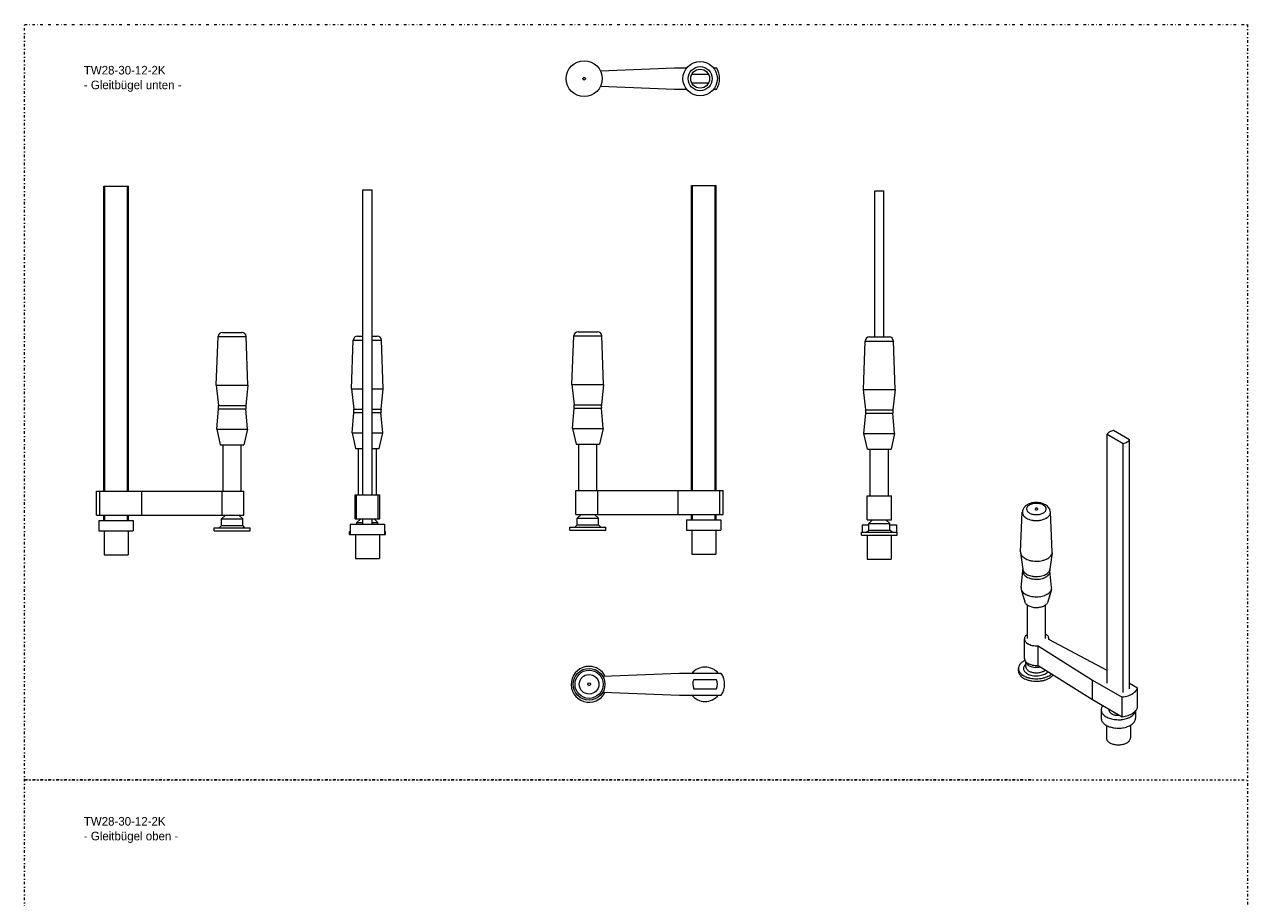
# Model space of a CAD drawing. Header units: millimetres. Extents: x -48 to 1376, y -71 to 1988.
# Tile 2 of 2: x -48 to 1376, y 971 to 1988. Entities that reach past the tile are written whole.
import ezdxf

# ---------------------------------------------------------------- set-up
doc = ezdxf.new("R2010")
doc.units = ezdxf.units.MM
doc.header["$MEASUREMENT"] = 0
doc.linetypes.add('DASHEDDOT', pattern=[9.2, 3, -3, 0.2, -3])
for name, color, linetype, true_color in [('Default', 7, 'Continuous', 0xffffff), ('sichtbar', 7, 'Continuous', 0xffffff), ('Tangente', 7, 'Continuous', 0xffffff)]:
    doc.layers.add(name, color=color, linetype=linetype, true_color=true_color)
doc.styles.add('VX Simplex Roman', font='txt', dxfattribs={"height": 0.2})

msp = doc.modelspace()

# ---------------------------------------------------------------- linework, layer by layer
at = {"layer": 'Default', "color": 7, "linetype": 'DASHEDDOT', "lineweight": 5, "true_color": 0xffffff}
for p, q in [((-48.2, 1987.6), (1375.6, 1987.6)), ((-48.2, -71.2), (-48.2, 1987.6)), ((1375.6, 1987.6), (1375.6, -71.2)), ((-48.2, 1108.3), (1375.6, 1108.3)), ((1123.7, 1108.3), (-48.2, 1108.3))]:
    msp.add_line(p, q, dxfattribs=at)
at = {"layer": 'sichtbar', "color": 1, "linetype": 'Continuous', "lineweight": 5, "true_color": 0xff0000}
for p, q in [((622.2, 1933.6), (708.7, 1937.2)), ((708.7, 1937.2), (723, 1937.2)), ((753.9, 1937.2), (757.3, 1937.2)), ((728.8, 1929.9), (748, 1929.9)), ((708.7, 1911.8), (622.2, 1915.4)), ((723, 1911.8), (708.7, 1911.8)), ((748, 1919.1), (728.8, 1919.1)), ((757.3, 1911.8), (753.9, 1911.8)), ((44.2, 1444.4), (44.2, 1799.4)), ((44.2, 1799.4), (45.3, 1799.4)), ((45.3, 1799.4), (71.8, 1799.4)), ((45.3, 1444.4), (45.3, 1799.4)), ((71.8, 1799.4), (72.9, 1799.4)), ((71.8, 1444.4), (71.8, 1799.4)), ((72.9, 1444.4), (72.9, 1799.4)), ((345.7, 1440.1), (345.7, 1795.1)), ((345.7, 1795.1), (356.4, 1795.1)), ((356.4, 1440.1), (356.4, 1795.1)), ((728.3, 1445.1), (728.3, 1800.1)), ((728.3, 1800.1), (729.3, 1800.1)), ((729.3, 1800.1), (755.8, 1800.1)), ((729.3, 1445.1), (729.3, 1800.1)), ((755.8, 1445.1), (755.8, 1800.1)), ((755.8, 1800.1), (756.9, 1800.1)), ((756.9, 1445.1), (756.9, 1800.1)), ((941.6, 1794.1), (952.3, 1794.1)), ((941.6, 1623.9), (941.6, 1794.1)), ((952.3, 1623.9), (952.3, 1794.1)), ((175.1, 1567.9), (177.2, 1624.4)), ((182.2, 1629.2), (193.5, 1629.2)), ((193.5, 1629.2), (204.9, 1629.2)), ((212, 1567.9), (209.9, 1624.4)), ((339.6, 1624.9), (345.7, 1624.9)), ((356.4, 1624.9), (362.4, 1624.9)), ((589.1, 1568.5), (591.2, 1625)), ((596.2, 1629.9), (618.9, 1629.9)), ((626, 1568.5), (623.9, 1625)), ((935.6, 1623.9), (958.3, 1623.9)), ((332.6, 1563.5), (334.6, 1620)), ((369.5, 1563.5), (367.4, 1620)), ((928.5, 1562.6), (930.6, 1619.1)), ((965.4, 1562.6), (963.3, 1619.1)), ((175.1, 1567.9), (177.7, 1544.2)), ((175.1, 1567.9), (193.5, 1567.9)), ((193.5, 1567.9), (212, 1567.9)), ((212, 1567.9), (209.4, 1544.2)), ((589.1, 1568.5), (591.7, 1544.8)), ((589.1, 1568.5), (626, 1568.5)), ((626, 1568.5), (623.4, 1544.8)), ((332.6, 1563.5), (335.2, 1539.8)), ((332.6, 1563.5), (345.7, 1563.5)), ((356.4, 1563.5), (369.5, 1563.5)), ((366.9, 1539.8), (369.5, 1563.5)), ((931.1, 1538.9), (928.5, 1562.6)), ((928.5, 1562.6), (965.4, 1562.6)), ((965.4, 1562.6), (962.8, 1538.9)), ((175.7, 1516.7), (177.7, 1540.3)), ((211.4, 1516.7), (209.4, 1540.3)), ((589.8, 1517.3), (591.8, 1540.9)), ((625.4, 1517.3), (623.4, 1540.9)), ((333.2, 1512.3), (335.2, 1535.9)), ((368.8, 1512.3), (366.8, 1535.9)), ((929.1, 1511.4), (931.1, 1535)), ((964.7, 1511.4), (962.7, 1535)), ((175.7, 1516.7), (179.8, 1498.5)), ((175.7, 1516.7), (193.5, 1516.7)), ((193.5, 1516.7), (211.4, 1516.7)), ((211.4, 1516.7), (207.2, 1498.5)), ((333.2, 1512.3), (337.3, 1494.2)), ((333.2, 1512.3), (345.7, 1512.3)), ((356.4, 1512.3), (368.8, 1512.3)), ((364.7, 1494.2), (368.8, 1512.3)), ((589.8, 1517.3), (593.9, 1499.2)), ((589.8, 1517.3), (625.4, 1517.3)), ((625.4, 1517.3), (621.3, 1499.2)), ((933.2, 1493.2), (929.1, 1511.4)), ((929.1, 1511.4), (964.7, 1511.4)), ((964.7, 1511.4), (960.6, 1493.2)), ((1212.1, 1510.7), (1230.9, 1499.9)), ((1212.1, 1220.9), (1212.1, 1510.7)), ((1238.4, 1504.3), (1219.7, 1515.1)), ((179.8, 1498.5), (193.5, 1498.5)), ((183, 1444.4), (183, 1498.5)), ((193.5, 1498.5), (207.2, 1498.5)), ((204.1, 1444.4), (204.1, 1498.5)), ((593.9, 1499.2), (621.3, 1499.2)), ((597, 1445.1), (597, 1499.2)), ((618.1, 1445.1), (618.1, 1499.2)), ((1230.9, 1210), (1230.9, 1499.9)), ((1238.4, 1214.4), (1238.4, 1504.3)), ((337.3, 1494.2), (345.7, 1494.2)), ((340.5, 1440.1), (340.5, 1494.2)), ((356.4, 1494.2), (364.7, 1494.2)), ((361.5, 1440.1), (361.5, 1494.2)), ((933.2, 1493.2), (960.6, 1493.2)), ((936.4, 1439.1), (936.4, 1493.2)), ((957.5, 1439.1), (957.5, 1493.2)), ((35.8, 1416.4), (35.8, 1444.4)), ((35.8, 1444.4), (39.7, 1444.4)), ((39.7, 1444.4), (88.3, 1444.4)), ((39.7, 1416.4), (39.7, 1444.4)), ((88.3, 1444.4), (181.9, 1444.4)), ((88.3, 1416.4), (88.3, 1444.4)), ((181.9, 1444.4), (207.3, 1444.4)), ((181.9, 1416.4), (181.9, 1444.4)), ((207.3, 1416.4), (207.3, 1444.4)), ((336.8, 1412.1), (336.8, 1440.1)), ((336.8, 1440.1), (338.3, 1440.1)), ((338.3, 1440.1), (363.7, 1440.1)), ((338.3, 1412.1), (338.3, 1440.1)), ((363.7, 1440.1), (365.3, 1440.1)), ((363.7, 1412.1), (363.7, 1440.1)), ((365.3, 1412.1), (365.3, 1440.1)), ((593.8, 1417.1), (593.8, 1445.1)), ((593.8, 1445.1), (619.2, 1445.1)), ((619.2, 1445.1), (712.8, 1445.1)), ((619.2, 1417.1), (619.2, 1445.1)), ((712.8, 1445.1), (761.4, 1445.1)), ((712.8, 1417.1), (712.8, 1445.1)), ((761.4, 1445.1), (765.3, 1445.1)), ((761.4, 1417.1), (761.4, 1445.1)), ((765.3, 1417.1), (765.3, 1445.1)), ((932.7, 1411.1), (932.7, 1439.1)), ((932.7, 1439.1), (961.2, 1439.1)), ((961.2, 1411.1), (961.2, 1439.1)), ((35.8, 1416.4), (39.7, 1416.4)), ((38.5, 1410.4), (78.5, 1410.4)), ((38.5, 1410.4), (38.5, 1398.4)), ((39.7, 1416.4), (88.3, 1416.4)), ((44.2, 1410.4), (44.2, 1416.4)), ((45.3, 1410.4), (45.3, 1416.4)), ((71.8, 1410.4), (71.8, 1416.4)), ((72.9, 1410.4), (72.9, 1416.4)), ((78.5, 1410.4), (78.5, 1398.4)), ((88.3, 1416.4), (181.9, 1416.4)), ((181.2, 1412.2), (185.8, 1416.4)), ((181.2, 1404.4), (181.2, 1412.2)), ((181.2, 1412.2), (193.5, 1412.2)), ((181.9, 1416.4), (207.3, 1416.4)), ((193.5, 1412.2), (205.9, 1412.2)), ((205.9, 1412.2), (201.3, 1416.4)), ((205.9, 1404.4), (205.9, 1412.2)), ((336.8, 1412.1), (338.3, 1412.1)), ((338.3, 1412.1), (363.7, 1412.1)), ((338.7, 1407.8), (343.3, 1412.1)), ((345.7, 1406.1), (345.7, 1412.1)), ((356.4, 1406.1), (356.4, 1412.1)), ((363.3, 1407.8), (358.7, 1412.1)), ((363.7, 1412.1), (365.3, 1412.1)), ((593.8, 1417.1), (619.2, 1417.1)), ((595.3, 1412.8), (599.8, 1417.1)), ((595.3, 1405.1), (595.3, 1412.8)), ((595.3, 1412.8), (619.9, 1412.8)), ((619.9, 1412.8), (615.3, 1417.1)), ((619.2, 1417.1), (712.8, 1417.1)), ((619.9, 1405.1), (619.9, 1412.8)), ((712.8, 1417.1), (761.4, 1417.1)), ((722.6, 1411.1), (722.6, 1399.1)), ((722.6, 1411.1), (762.6, 1411.1)), ((728.3, 1411.1), (728.3, 1417.1)), ((729.3, 1411.1), (729.3, 1417.1)), ((755.8, 1411.1), (755.8, 1417.1)), ((756.9, 1411.1), (756.9, 1417.1)), ((761.4, 1417.1), (765.3, 1417.1)), ((762.6, 1411.1), (762.6, 1399.1)), ((932.7, 1411.1), (961.2, 1411.1)), ((934.6, 1406.9), (939.2, 1411.1)), ((959.3, 1406.9), (954.7, 1411.1)), ((1111.3, 1373.8), (1113.4, 1420)), ((1148.3, 1373.8), (1146.2, 1420)), ((38.5, 1398.4), (78.5, 1398.4)), ((44.5, 1398.4), (44.5, 1370.4)), ((72.5, 1398.4), (72.5, 1370.4)), ((172.7, 1398.4), (172.7, 1401.9)), ((172.7, 1401.9), (193.5, 1401.9)), ((172.7, 1398.4), (193.5, 1398.4)), ((178.6, 1401.9), (181.2, 1404.4)), ((181.2, 1404.4), (193.5, 1404.4)), ((193.5, 1404.4), (205.9, 1404.4)), ((193.5, 1401.9), (214.4, 1401.9)), ((193.5, 1398.4), (214.4, 1398.4)), ((208.5, 1401.9), (205.9, 1404.4)), ((214.4, 1398.4), (214.4, 1401.9)), ((330.2, 1394.1), (330.2, 1397.6)), ((330.2, 1397.6), (331, 1397.6)), ((331, 1406.1), (331, 1394.1)), ((331, 1406.1), (351, 1406.1)), ((338.7, 1406.1), (338.7, 1407.8)), ((338.7, 1407.8), (345.7, 1407.8)), ((351, 1406.1), (371, 1406.1)), ((356.4, 1407.8), (363.3, 1407.8)), ((363.3, 1406.1), (363.3, 1407.8)), ((371, 1406.1), (371, 1394.1)), ((371, 1397.6), (371.9, 1397.6)), ((371.9, 1394.1), (371.9, 1397.6)), ((586.7, 1399.1), (586.7, 1402.6)), ((586.7, 1402.6), (628.4, 1402.6)), ((586.7, 1399.1), (628.4, 1399.1)), ((592.6, 1402.6), (595.3, 1405.1)), ((595.3, 1405.1), (619.9, 1405.1)), ((622.6, 1402.6), (619.9, 1405.1)), ((628.4, 1399.1), (628.4, 1402.6)), ((722.6, 1399.1), (762.6, 1399.1)), ((728.6, 1399.1), (728.6, 1371.1)), ((756.6, 1399.1), (756.6, 1371.1)), ((926.1, 1393.1), (926.1, 1396.6)), ((926.1, 1396.6), (967.8, 1396.6)), ((926.9, 1405.1), (926.9, 1396.6)), ((926.9, 1405.1), (934.6, 1405.1)), ((932, 1396.6), (934.6, 1399.1)), ((934.6, 1399.1), (934.6, 1406.9)), ((934.6, 1406.9), (959.3, 1406.9)), ((934.6, 1399.1), (959.3, 1399.1)), ((959.3, 1399.1), (959.3, 1406.9)), ((959.3, 1405.1), (966.9, 1405.1)), ((961.9, 1396.6), (959.3, 1399.1)), ((966.9, 1405.1), (966.9, 1396.6)), ((967.8, 1393.1), (967.8, 1396.6)), ((330.2, 1394.1), (331, 1394.1)), ((331, 1394.1), (351, 1394.1)), ((337, 1394.1), (337, 1366.1)), ((351, 1394.1), (371, 1394.1)), ((365, 1394.1), (365, 1366.1)), ((371, 1394.1), (371.9, 1394.1)), ((926.1, 1393.1), (967.8, 1393.1)), ((932.9, 1393.1), (932.9, 1365.1)), ((960.9, 1393.1), (960.9, 1365.1)), ((44.5, 1370.4), (72.5, 1370.4)), ((728.6, 1371.1), (756.6, 1371.1)), ((1111.4, 1372.7), (1114, 1353.5)), ((1148.2, 1372.7), (1145.6, 1353.5)), ((337, 1366.1), (351, 1366.1)), ((351, 1366.1), (365, 1366.1)), ((932.9, 1365.1), (960.9, 1365.1)), ((1112, 1332.4), (1114, 1351.6)), ((1147.6, 1332.4), (1145.6, 1351.6)), ((1112.2, 1330.1), (1116.3, 1315.7)), ((1147.4, 1330.1), (1143.3, 1315.7)), ((1119.3, 1272.8), (1119.3, 1311.9)), ((1140.3, 1272.8), (1140.3, 1311.9)), ((1115.9, 1249.7), (1115.9, 1272.6)), ((1212.1, 1235.6), (1144.3, 1271.6)), ((1144.4, 1271.6), (1144.4, 1272.6)), ((1131.8, 1264.4), (1195.2, 1224.6)), ((1131.8, 1241.6), (1131.8, 1264.4)), ((1117.5, 1240.1), (1117.5, 1245.9)), ((1131.8, 1241.6), (1195.2, 1201.8)), ((714.3, 1232.3), (625.2, 1228.6)), ((763, 1232.3), (714.3, 1232.3)), ((757.4, 1224.9), (730.8, 1224.9)), ((1109, 1235.2), (1109, 1238.1)), ((1195.2, 1224.6), (1229.6, 1204.8)), ((1195.2, 1201.8), (1195.2, 1224.6)), ((625.2, 1210.6), (714.3, 1206.9)), ((730.8, 1214.2), (757.4, 1214.2)), ((1247.6, 1215.1), (1238.4, 1220.4)), ((1247.6, 1192.3), (1247.6, 1215.1)), ((714.3, 1206.9), (763, 1206.9)), ((1195.2, 1201.8), (1229.6, 1181.9)), ((1229.6, 1181.9), (1229.6, 1204.8)), ((1205.3, 1189.9), (1205.3, 1180.1)), ((1245.3, 1188.5), (1245.3, 1180.1)), ((1211.3, 1171.8), (1211.3, 1157.2)), ((1239.3, 1171.8), (1239.3, 1157.2))]:
    msp.add_line(p, q, dxfattribs=at)
for centre, radius in [((603.4, 1924.5), 20.9), ((738.4, 1924.5), 20), ((738.4, 1924.5), 14), ((603.4, 1924.5), 1.61), ((738.4, 1924.5), 11), ((609.1, 1219.6), 18.5), ((609.1, 1219.6), 1.61)]:
    msp.add_circle(centre, radius, dxfattribs=at)
for centre, radius, start, end in [((738.4, 1924.5), 22.7, 326.0525, 33.9475), ((182.2, 1624.2), 5, 90, 177.8862), ((204.9, 1624.2), 5, 2.1138, 90), ((339.6, 1619.9), 5, 90, 177.8862), ((362.4, 1619.9), 5, 2.1138, 90), ((596.2, 1624.9), 5, 90, 177.8862), ((618.9, 1624.9), 5, 2.1138, 90), ((935.6, 1618.9), 5, 90, 177.8862), ((958.3, 1618.9), 5, 2.1138, 90), ((157.8, 1542), 20, 355.1503, 6.2922), ((229.3, 1542), 20, 173.7078, 184.8497), ((315.3, 1537.6), 20, 355.1503, 6.2922), ((386.8, 1537.6), 20, 173.7078, 184.8497), ((571.8, 1542.6), 20, 355.1503, 6.2922), ((643.3, 1542.6), 20, 173.7078, 184.8497), ((911.2, 1536.7), 20, 355.1503, 6.2922), ((982.7, 1536.7), 20, 173.7078, 184.8497), ((1218.4, 1506.1), 7.87, 130.8886, 143.7097), ((1221.1, 1503), 12, 120.5099, 130.8886), ((1222.5, 1500.7), 14.6, 111.4841, 120.5099), ((1224.4, 1495.7), 20, 103.7574, 111.4841), ((1226.1, 1519.3), 20, 283.7537, 291.48), ((1228.1, 1514.3), 14.6, 291.48, 300.5051), ((1229.4, 1512.1), 12, 300.5051, 310.8825), ((1232.1, 1508.9), 7.87, 310.8825, 323.7019), ((1123.2, 1419.2), 9.88, 144.0286, 154.5866), ((1124.6, 1418.3), 11.5, 134.2509, 144.0286), ((1125.8, 1417), 13.3, 118.5521, 134.2509), ((1128.7, 1411.6), 19.4, 105.5782, 118.5521), ((1129.6, 1408.5), 22.7, 94.7604, 105.5782), ((1129.8, 1406.3), 24.8, 84.4317, 94.7604), ((1128.8, 1423.6), 0.587, 134.292, 180), ((1129.5, 1422.9), 1.66, 107.5865, 134.292), ((1129.8, 1422.2), 2.41, 95.8578, 107.5865), ((1129.8, 1421.8), 2.81, 85.0018, 95.8578), ((1129.8, 1421.9), 2.63, 73.7367, 85.0018), ((1130.1, 1422.8), 1.77, 60.0002, 73.7367), ((1130.4, 1423.3), 1.17, 35.6574, 60.0002), ((1130.9, 1423.6), 0.557, 0, 35.6574), ((1129.9, 1407.8), 23.4, 73.1151, 84.4317), ((1131.6, 1413.4), 17.4, 60.0086, 73.1151), ((1133.1, 1416), 14.5, 48.4842, 60.0236), ((1135.4, 1418.5), 11.1, 35.2959, 48.4842), ((1136.3, 1419.2), 9.94, 19.4324, 35.2959), ((1122.3, 1419.6), 8.84, 165.8272, 177.3929), ((1122.8, 1419.4), 9.36, 154.5866, 165.8272), ((1128.8, 1423.6), 0.55, 180, 212.3831), ((1129.2, 1423.9), 1.05, 212.3831, 235.6791), ((1129.5, 1424.4), 1.66, 235.6791, 254.515), ((1129.8, 1425.5), 2.75, 254.515, 269.1399), ((1129.8, 1425.5), 2.79, 269.1399, 283.6306), ((1130, 1424.5), 1.78, 283.6306, 301.8124), ((1130.4, 1424), 1.12, 301.8124, 325.7329), ((1130.9, 1423.6), 0.554, 325.7329, 0), ((1137.3, 1419.6), 8.85, 2.6071, 19.4324), ((1117.5, 1373.6), 6.15, 177.4109, 182.5763), ((1117.6, 1373.6), 6.22, 182.5763, 187.7141), ((1117.8, 1373.6), 6.44, 187.7141, 202.8391), ((1119.5, 1374.3), 8.31, 202.8391, 216.1402), ((1120.9, 1375.3), 10.1, 216.1402, 228.2056), ((1124.2, 1379), 14.9, 228.2056, 238.1036), ((1135.2, 1379.3), 15.3, 300.9592, 310.8225), ((1138.5, 1375.5), 10.3, 310.8225, 322.8725), ((1140, 1374.4), 8.45, 322.8725, 336.5801), ((1141.8, 1373.6), 6.45, 336.5801, 352.2859), ((1142.1, 1373.6), 6.22, 352.2859, 357.4237), ((1142.1, 1373.6), 6.15, 357.4237, 2.5891), ((1106.1, 1352.4), 7.99, 0.8729, 7.7238), ((1125.8, 1381.7), 18.1, 238.1036, 247.144), ((1128.5, 1387.9), 24.9, 247.144, 254.8555), ((1129.3, 1391), 28.1, 254.8555, 262.5036), ((1129.8, 1394.8), 31.9, 262.5036, 269.6753), ((1129.8, 1394.9), 32, 269.6753, 276.4738), ((1130.2, 1391.7), 28.8, 276.4738, 283.6422), ((1130.9, 1388.8), 25.8, 283.6422, 291.6057), ((1133.5, 1382.2), 18.7, 291.6057, 300.9592), ((1153.5, 1352.4), 7.99, 172.2762, 179.1271), ((1106, 1352.4), 8.05, 354.05, 0.8729), ((1153.6, 1352.4), 8.05, 179.1271, 185.95), ((1117.9, 1331.7), 5.92, 174.0568, 184.9942), ((1118.2, 1331.8), 6.18, 184.9942, 195.6968), ((1118.7, 1331.9), 6.7, 195.6968, 208.9535), ((1120.6, 1333), 8.89, 208.9535, 220.4561), ((1122, 1334.1), 10.7, 220.4561, 231.5305), ((1125.1, 1338), 15.7, 231.5305, 240.6822), ((1126.6, 1340.7), 18.8, 240.6822, 249.1075), ((1133, 1340.9), 18.9, 290.6169, 298.9838), ((1134.5, 1338.2), 15.8, 298.9838, 308.1905), ((1137.6, 1334.2), 10.8, 308.1905, 319.3523), ((1139, 1333), 8.92, 319.3523, 330.934), ((1140.9, 1331.9), 6.7, 330.934, 344.3032), ((1141.4, 1331.8), 6.18, 344.3032, 355.0058), ((1141.7, 1331.7), 5.92, 355.0058, 5.9432), ((1121.2, 1317.1), 5.15, 195.6968, 209.0236), ((1122.7, 1317.9), 6.85, 209.0236, 220.5756), ((1123.8, 1318.8), 8.27, 220.5756, 231.7676), ((1126.2, 1321.9), 12.2, 231.7676, 240.9956), ((1128.8, 1346.6), 25, 249.1075, 256.4005), ((1127.3, 1323.9), 14.5, 240.9956, 248.9839), ((1129, 1328.2), 19.1, 248.9839, 255.9443), ((1129.5, 1349.2), 27.7, 256.4005, 263.3254), ((1129.8, 1352.3), 30.8, 263.3254, 269.895), ((1129.8, 1352.3), 30.8, 269.895, 276.457), ((1130.1, 1349.3), 27.9, 276.457, 283.3621), ((1130.4, 1328.9), 19.8, 282.3958, 289.6643), ((1130.8, 1346.7), 25.2, 283.3621, 290.6169), ((1132.1, 1324.4), 15, 289.6643, 298.0218), ((1133.2, 1322.2), 12.5, 298.0218, 307.2179), ((1135.6, 1319), 8.5, 307.2179, 318.3881), ((1136.8, 1318), 6.99, 318.3881, 330.365), ((1138.4, 1317.1), 5.17, 330.365, 344.3032), ((1129.5, 1330.2), 21.2, 255.9443, 262.9894), ((1129.8, 1332.7), 23.7, 262.9894, 269.651), ((1129.8, 1332.8), 23.8, 269.651, 275.8825), ((1130, 1330.8), 21.7, 275.8825, 282.3958), ((1120.7, 1272.6), 4.75, 163.8255, 180), ((1120.7, 1272.6), 4.75, 180, 197.6696), ((1121.6, 1272.3), 5.78, 149.1703, 163.8255), ((1121.8, 1273), 5.99, 197.6696, 213.4015), ((1122.7, 1271.7), 6.96, 135.3366, 149.1703), ((1123, 1273.7), 7.39, 213.4015, 227.5297), ((1125.3, 1269.1), 10.6, 124.1467, 135.3366), ((1125.8, 1276.8), 11.6, 227.5297, 238.8068), ((1134.3, 1268.2), 11.7, 47.8488, 59.3168), ((1137.2, 1271.4), 7.41, 33.4041, 47.8488), ((1138.4, 1272.2), 5.99, 17.6711, 33.4041), ((1139.6, 1272.6), 4.75, 0, 17.6711), ((1139.6, 1272.6), 4.74, 354.1358, 0), ((1139.5, 1272.6), 4.87, 348.3521, 354.1358), ((1127.3, 1279.3), 14.4, 238.8068, 248.9018), ((1129.4, 1284.7), 20.3, 248.9018, 257.4112), ((1130, 1287.2), 22.8, 257.4112, 265.8193), ((1130.1, 1289.1), 24.8, 265.8193, 273.8889), ((609.1, 1219.6), 20.9, 90, 334.1255), ((609.1, 1219.6), 20.9, 25.8745, 90), ((744.1, 1219.6), 20, 39.42, 140.58), ((1115.9, 1238.1), 6.95, 169.8363, 180), ((1116.5, 1238), 7.54, 160.0779, 169.8363), ((1117.1, 1237.8), 8.16, 150.8302, 160.0779), ((1118.7, 1236.9), 10, 142.4837, 150.8302), ((1120.3, 1235.6), 12.1, 127.3001, 142.4837), ((1125.2, 1229.2), 20.1, 115.5234, 127.3001), ((1120.2, 1238), 5.37, 157.6942, 175.1837), ((1121, 1237.7), 6.28, 142.2774, 157.6942), ((1120.7, 1249.7), 4.75, 180, 197.6696), ((1121.8, 1250.1), 5.99, 197.6696, 213.4015), ((1123.5, 1235.7), 9.44, 129.7113, 142.2774), ((1123, 1250.9), 7.39, 213.4015, 227.5297), ((1121.8, 1246.4), 4.3, 186.9178, 205.4148), ((1121.6, 1240.1), 4.11, 180, 192.9715), ((1122.2, 1240.2), 4.67, 192.9715, 205.1258), ((1123.4, 1247.2), 6.02, 205.4148, 221.028), ((1125.8, 1254), 11.6, 227.5297, 238.8068), ((1124.7, 1248.3), 7.77, 221.028, 235.4803), ((1127.3, 1256.4), 14.4, 238.8068, 248.9018), ((1127.5, 1252.4), 12.7, 235.4803, 246.7523), ((1129.4, 1261.9), 20.3, 248.9018, 257.4112), ((1128.7, 1255.2), 15.8, 246.7523, 256.958), ((1130, 1264.3), 22.8, 257.4112, 265.8193), ((1129.8, 1259.8), 20.5, 256.958, 265.9037), ((1130.1, 1266.3), 24.8, 265.8193, 273.8889), ((1129.8, 1260.8), 21.4, 265.9037, 274.4965), ((1130, 1258.8), 19.5, 274.4965, 283.5031), ((744.1, 1219.6), 14.3, 157.9805, 202.0254), ((744.1, 1219.6), 14.3, 337.9746, 22.0195), ((744.1, 1219.6), 22.7, 326.0525, 33.9475), ((1115.9, 1238.1), 6.96, 180, 193.0355), ((1115.9, 1235.2), 6.96, 180, 193.7997), ((1116.9, 1238.3), 7.93, 193.0355, 205.2423), ((1117, 1235.5), 8.05, 193.7997, 206.6253), ((1117.8, 1238.8), 9.02, 205.2423, 217.3282), ((1118.1, 1236), 9.28, 206.6253, 219.1983), ((1120.6, 1240.9), 12.5, 217.3282, 227.5931), ((1121.1, 1238.5), 13.2, 219.1983, 229.7399), ((1122.2, 1242.6), 14.9, 227.5931, 236.4695), ((1122.9, 1240.6), 16, 229.7399, 239.3297), ((1125.4, 1247.4), 20.6, 236.4695, 244.0173), ((1119.8, 1238.1), 5.02, 175.1837, 193.2724), ((1126.3, 1246.4), 22.7, 239.3297, 247.377), ((1120.3, 1238.2), 5.54, 193.2724, 209.5568), ((1122.3, 1239.3), 7.83, 209.5568, 223.2442), ((1126.9, 1250.4), 24, 244.0173, 251.4664), ((1123.8, 1240.7), 9.89, 223.2442, 236.0649), ((1127.8, 1249.8), 26.4, 247.377, 254.8711), ((1122.7, 1240.5), 5.32, 205.1258, 217.3558), ((1127, 1245.3), 15.5, 236.0649, 246.305), ((1124.4, 1241.8), 7.39, 217.3558, 227.7238), ((1129, 1256.7), 30.6, 251.4664, 258.06), ((1125.4, 1242.8), 8.83, 227.7238, 236.5364), ((1127.2, 1245.6), 12.2, 236.5364, 244.0377), ((1128.3, 1248.3), 18.7, 246.305, 255.2095), ((1128.1, 1247.4), 14.2, 244.0377, 251.576), ((1129.5, 1259.3), 33.2, 258.06, 264.0347), ((1129.6, 1253.5), 24.1, 255.2095, 263.0562), ((1129.3, 1251.2), 18.1, 251.576, 258.2421), ((1129.8, 1253.5), 20.5, 258.2421, 270.3163), ((1129.8, 1262.1), 36.1, 264.0347, 269.7683), ((1129.8, 1255.1), 25.7, 263.0562, 271.0471), ((1129.8, 1262.2), 36.2, 269.7683, 275.8304), ((1129.8, 1253.3), 20.3, 270.3163, 282.4461), ((1129.8, 1254.6), 25.2, 271.0471, 279.1197), ((1130.1, 1259.2), 33.2, 275.8304, 282.1566), ((1130.2, 1252.6), 23.1, 279.1197, 287.1074), ((1130.3, 1251), 17.9, 282.4461, 288.6598), ((1131.5, 1247.5), 14.2, 288.6598, 295.6311), ((1130.9, 1252.8), 29.6, 281.0147, 288.0894), ((1131.8, 1247.1), 17.4, 287.1074, 296.3169), ((1130.7, 1256.6), 30.5, 282.1566, 288.7537), ((1132.4, 1245.7), 12.3, 295.6311, 303.2645), ((1134.2, 1242.8), 8.85, 303.2645, 312.2613), ((1133.3, 1244.2), 14.2, 296.3169, 306.9672), ((1132, 1249.4), 26, 288.0894, 295.6336), ((1132.8, 1250.3), 23.8, 288.7537, 296.2134), ((1136.4, 1240.1), 9.02, 306.9672, 320.3526), ((1134.3, 1247.3), 20.5, 296.2134, 303.8534), ((1135.1, 1243), 18.9, 295.6336, 304.4933), ((1137.5, 1242.5), 14.7, 303.8534, 312.8545), ((1136.9, 1240.4), 15.7, 304.4933, 313.8015), ((1140.2, 1237), 11, 313.8015, 324.9363), ((1129.4, 1256), 32.8, 254.8711, 261.5897), ((1129.8, 1258.2), 35, 261.5897, 268.0928), ((1129.8, 1259.3), 36.1, 268.0928, 274.4998), ((1129.9, 1258), 34.8, 274.4998, 281.0147), ((1232.1, 1224.5), 18.6, 302.0807, 310.0673), ((1235.4, 1220.6), 13.5, 310.0673, 319.453), ((1236.9, 1219.3), 11.5, 319.453, 329.6625), ((1239.2, 1218), 8.84, 329.6625, 341.3079), ((744.1, 1219.6), 20, 219.42, 320.58), ((1225.5, 1241.7), 37.1, 276.4343, 282.1018), ((1226.6, 1236.5), 31.8, 282.1018, 288.2242), ((1227.6, 1233.3), 28.5, 288.2242, 294.6855), ((1230.4, 1227.2), 21.8, 294.6855, 302.0807), ((1211.9, 1189.9), 6.67, 169.5795, 180), ((1211.9, 1189.9), 6.67, 180, 191.7096), ((1212.5, 1189.8), 7.26, 159.5947, 169.5795), ((1212.7, 1190), 7.42, 191.7096, 202.8093), ((1213.1, 1189.6), 7.91, 149.511, 159.5947), ((1213.4, 1190.4), 8.26, 202.8093, 214.0962), ((1214.9, 1188.5), 9.96, 140.5295, 149.511), ((1215.7, 1191.9), 11, 214.0962, 223.8893), ((1217, 1193.2), 12.8, 223.8893, 232.3672), ((1219.8, 1196.8), 17.4, 232.3672, 239.6573), ((1218.1, 1189.9), 3.79, 167.1933, 173.5431), ((1217.9, 1189.9), 3.67, 173.5431, 180), ((1217.9, 1189.9), 3.68, 180, 197.9267), ((1218.9, 1190.2), 4.66, 197.9267, 213.8379), ((1219.8, 1190.8), 5.78, 213.8379, 228.1288), ((1222, 1193.3), 9.13, 228.1288, 239.4894), ((1223.2, 1195.3), 11.4, 239.4894, 249.6823), ((1224.8, 1199.6), 16, 249.6823, 258.2837), ((1225.2, 1201.4), 17.9, 258.2837, 266.4455), ((1225.3, 1202.7), 19.1, 266.4455, 274.3331), ((1225.5, 1218.8), 37.1, 276.4343, 282.1018), ((1226.6, 1213.6), 31.8, 282.1018, 288.2242), ((1227.6, 1210.5), 28.5, 288.2242, 294.6855), ((1230.8, 1196.6), 17.2, 299.9998, 309.3307), ((1230.4, 1204.3), 21.8, 294.6855, 302.0807), ((1234.3, 1192.4), 11.7, 309.3307, 320.6435), ((1232.1, 1201.7), 18.6, 302.0807, 310.0673), ((1235.9, 1191.1), 9.69, 320.6435, 332.8458), ((1235.4, 1197.7), 13.5, 310.0673, 319.453), ((1238, 1190), 7.32, 332.8458, 346.897), ((1236.9, 1196.4), 11.5, 319.453, 329.6625), ((1239.2, 1195.1), 8.84, 329.6625, 341.3079), ((1211.9, 1180.1), 6.67, 180, 191.7096), ((1212.7, 1180.2), 7.42, 191.7096, 202.8093), ((1213.4, 1180.6), 8.26, 202.8093, 214.0962), ((1215.7, 1182.1), 11, 214.0962, 223.8893), ((1217, 1183.4), 12.8, 223.8893, 232.3672), ((1219.8, 1187), 17.4, 232.3672, 239.6573), ((1221.2, 1199.2), 20.1, 239.6573, 246.8745), ((1221.2, 1189.4), 20.1, 239.6573, 246.8745), ((1223.5, 1204.6), 26.1, 246.8745, 253.2141), ((1223.5, 1194.8), 26.1, 246.8745, 253.2141), ((1224.3, 1207.3), 28.8, 253.2141, 258.8671), ((1224.3, 1197.5), 28.8, 253.2141, 258.8671), ((1225.1, 1211.3), 33, 258.8671, 264.1533), ((1225.1, 1201.5), 33, 258.8671, 264.1533), ((1225.3, 1212.6), 34.2, 264.1533, 269.6842), ((1225.3, 1202.8), 34.2, 264.1533, 269.6842), ((1225.3, 1212.7), 34.4, 269.6842, 275.2034), ((1225.3, 1202.9), 34.4, 269.6842, 275.2034), ((1225.4, 1211.6), 33.2, 275.2034, 280.815), ((1225.4, 1201.8), 33.2, 275.2034, 280.815), ((1226.2, 1207.3), 28.9, 280.815, 286.831), ((1226.2, 1197.5), 28.9, 280.815, 286.831), ((1227, 1204.7), 26.1, 286.831, 293.0018), ((1227, 1194.9), 26.1, 286.831, 293.0018), ((1229.3, 1199.3), 20.3, 293.0018, 299.9998), ((1229.3, 1189.5), 20.3, 293.0018, 299.9998), ((1231, 1186.5), 16.8, 299.9998, 311.4016), ((1235.1, 1181.8), 10.6, 311.4016, 325.7822), ((1236.8, 1180.7), 8.52, 325.7822, 341.8485), ((1238.6, 1180.1), 6.69, 341.8485, 0), ((1215.9, 1157.2), 4.67, 180, 192.1173), ((1216.5, 1157.4), 5.23, 192.1173, 203.5618), ((1217, 1157.6), 5.84, 203.5618, 214.4723), ((1218.6, 1158.7), 7.71, 214.4723, 223.9673), ((1232.1, 1158.5), 7.47, 311.265, 325.4376), ((1233.3, 1157.6), 5.99, 325.4376, 341.644), ((1234.6, 1157.2), 4.68, 341.644, 0), ((1219.5, 1159.6), 9.04, 223.9673, 232.7284), ((1221.5, 1162.2), 12.3, 232.7284, 240.2235), ((1222.5, 1163.9), 14.3, 240.2235, 247.1825), ((1224.1, 1167.6), 18.4, 247.1825, 253.325), ((1224.9, 1170.5), 21.3, 253.325, 264.7151), ((1225.2, 1173.6), 24.5, 264.7151, 275.3518), ((1225.3, 1172.4), 23.2, 275.3518, 280.8029), ((1225.9, 1169.5), 20.3, 280.8029, 286.6347), ((1226.5, 1167.6), 18.4, 286.6347, 292.892), ((1228.1, 1163.8), 14.2, 292.892, 299.9998), ((1229.3, 1161.7), 11.8, 299.9998, 311.265)]:
    msp.add_arc(centre, radius, start, end, dxfattribs=at)
at = {"layer": 'Tangente', "color": 6, "linetype": 'Continuous', "lineweight": 5, "true_color": 0xff00ff}
for p, q in [((177.2, 1624.4), (193.5, 1624.4)), ((193.5, 1624.4), (209.9, 1624.4)), ((591.2, 1625), (623.9, 1625)), ((334.6, 1620), (345.7, 1620)), ((356.4, 1620), (367.4, 1620)), ((930.6, 1619.1), (963.3, 1619.1)), ((177.7, 1544.2), (193.5, 1544.2)), ((177.7, 1540.3), (193.5, 1540.3)), ((193.5, 1544.2), (209.4, 1544.2)), ((193.5, 1540.3), (209.4, 1540.3)), ((335.2, 1539.8), (345.7, 1539.8)), ((356.4, 1539.8), (366.9, 1539.8)), ((591.7, 1544.8), (623.4, 1544.8)), ((591.8, 1540.9), (623.4, 1540.9)), ((931.1, 1538.9), (962.8, 1538.9)), ((335.2, 1535.9), (345.7, 1535.9)), ((356.4, 1535.9), (366.8, 1535.9)), ((931.1, 1535), (962.7, 1535))]:
    msp.add_line(p, q, dxfattribs=at)
for radius in [16.4, 11.4]:
    msp.add_circle((609.1, 1219.6), radius, dxfattribs=at)
for centre, radius, start, end in [((1122.2, 1423.6), 3.77, 167.9595, 184.6943), ((1122.8, 1423.5), 4.38, 152.46, 167.9595), ((1123.5, 1423.1), 5.22, 138.1964, 152.46), ((1125.5, 1421.4), 7.88, 126.6042, 138.1964), ((1126.7, 1419.8), 9.83, 116.2588, 126.6042), ((1128.6, 1415.8), 14.2, 107.6669, 116.2588), ((1129.3, 1413.7), 16.4, 99.6783, 107.6669), ((1129.8, 1410.8), 19.4, 92.3289, 99.6783), ((1129.8, 1410.4), 19.8, 85.0472, 92.3289), ((1130, 1412), 18.2, 77.4397, 85.0472), ((1130.4, 1413.9), 16.3, 69.4107, 77.4397), ((1131.9, 1418), 11.9, 60.0002, 69.4107), ((1133, 1419.9), 9.65, 49.1954, 60.0002), ((1135.3, 1422.5), 6.21, 35.7181, 49.1954), ((1136.2, 1423.2), 5.05, 21.3472, 35.7181), ((1137.3, 1423.6), 3.9, 4.99, 21.3472), ((1137.4, 1423.7), 3.76, 348.2544, 4.99), ((1118.9, 1419.7), 5.43, 177.4109, 193.8945), ((1119.9, 1420), 6.46, 193.8945, 209.0079), ((1121, 1420.6), 7.75, 209.0079, 223.4777), ((1124, 1423.5), 11.9, 223.4777, 235.1329), ((1125.7, 1425.9), 14.9, 235.1329, 245.6039), ((1122.3, 1423.7), 3.89, 184.6943, 201.0679), ((1123.4, 1424.1), 5.02, 201.0679, 215.4743), ((1124.3, 1424.7), 6.19, 215.4743, 229.2083), ((1128.5, 1432), 21.6, 245.6039, 254.307), ((1126.6, 1427.4), 9.68, 229.2083, 240.1784), ((1127.7, 1429.3), 11.9, 240.1784, 249.5649), ((1129.3, 1435), 24.7, 254.307, 262.4562), ((1129.3, 1433.5), 16.4, 249.5649, 257.5802), ((1129.7, 1435.3), 18.2, 257.5802, 265.179), ((1129.8, 1438.6), 28.4, 262.4562, 270.0642), ((1129.8, 1436.9), 19.8, 265.179, 272.4605), ((1129.8, 1438.6), 28.4, 270.0642, 277.2877), ((1129.8, 1436.5), 19.4, 272.4605, 279.8141), ((1130.3, 1433.5), 16.4, 279.8141, 287.8159), ((1130.2, 1435.3), 25, 277.2877, 284.9815), ((1131, 1431.4), 14.2, 287.8159, 296.4263), ((1131, 1432.4), 22, 284.9815, 293.6082), ((1133, 1427.5), 9.77, 296.4263, 306.8009), ((1134.1, 1425.9), 7.84, 306.8009, 318.427), ((1133.7, 1426.3), 15.3, 293.6082, 303.9499), ((1136.1, 1424.1), 5.19, 318.427, 332.726), ((1136.8, 1423.8), 4.37, 332.726, 348.2544), ((1135.4, 1423.7), 12.2, 303.9499, 315.5679), ((1138.5, 1420.7), 7.9, 315.5679, 330.0422), ((1139.7, 1420), 6.53, 330.0422, 345.5617), ((1140.8, 1419.7), 5.43, 345.5617, 2.5891), ((1119.5, 1354.2), 5.53, 187.7141, 203.1707), ((1140.1, 1354.2), 5.52, 337.3641, 352.2859), ((1119.2, 1351), 5.22, 174.0568, 190.8745), ((1120, 1351.2), 6, 190.8745, 206.5582), ((1121, 1354.9), 7.2, 203.1707, 216.705), ((1121, 1351.7), 7.14, 206.5582, 221.628), ((1122.3, 1355.8), 8.76, 216.705, 228.9424), ((1123.9, 1354.2), 11, 221.628, 233.7598), ((1125.1, 1359.1), 13.1, 228.9424, 238.9374), ((1125.6, 1356.6), 13.9, 233.7598, 244.6163), ((1126.6, 1361.5), 16, 238.9374, 248.0645), ((1128.4, 1362.4), 20.4, 244.6163, 253.5698), ((1128.8, 1367), 21.9, 248.0645, 255.8562), ((1129.3, 1365.5), 23.5, 253.5698, 261.9248), ((1129.5, 1369.6), 24.5, 255.8562, 263.2211), ((1129.8, 1369.2), 27.3, 261.9248, 269.6787), ((1129.8, 1372.5), 27.5, 263.2211, 270.1801), ((1129.8, 1369.3), 27.4, 269.6787, 277.4137), ((1129.8, 1372.5), 27.4, 270.1801, 277.1386), ((1130.2, 1369.4), 24.4, 277.1386, 284.5241), ((1130.3, 1365.8), 23.9, 277.4137, 285.6992), ((1130.9, 1366.8), 21.7, 284.5241, 292.3418), ((1131.1, 1362.8), 20.8, 285.6992, 294.5776), ((1133.1, 1361.3), 15.8, 292.3418, 301.5153), ((1133.8, 1356.9), 14.3, 294.5776, 305.3068), ((1134.6, 1358.9), 12.9, 301.5153, 311.7048), ((1135.5, 1354.5), 11.3, 305.3068, 317.397), ((1137.5, 1355.7), 8.59, 311.7048, 324.2074), ((1138.5, 1351.8), 7.28, 317.397, 332.4745), ((1138.7, 1354.8), 7.1, 324.2074, 337.3641), ((1139.6, 1351.2), 6.06, 332.4745, 348.5785), ((1140.4, 1351), 5.22, 348.5785, 5.9432)]:
    msp.add_arc(centre, radius, start, end, dxfattribs=at)

# ---------------------------------------------------------------- texts
at = {"layer": 'Default', "color": 1, "linetype": 'Continuous', "lineweight": -3, "true_color": 0xff0000, "char_height": 10, "attachment_point": 7, "style": 'VX Simplex Roman'}
for s, insert in [('TW28-30-12-2K', (20.9, 1929.2)), ('- Gleitbügel unten -', (20.9, 1909.2)), ('TW28-30-12-2K', (20.9, 1055)), ('- Gleitbügel oben -', (20.9, 1035))]:
    msp.add_mtext(s, dxfattribs=dict(at, insert=insert))

doc.saveas('drawing.dxf')
